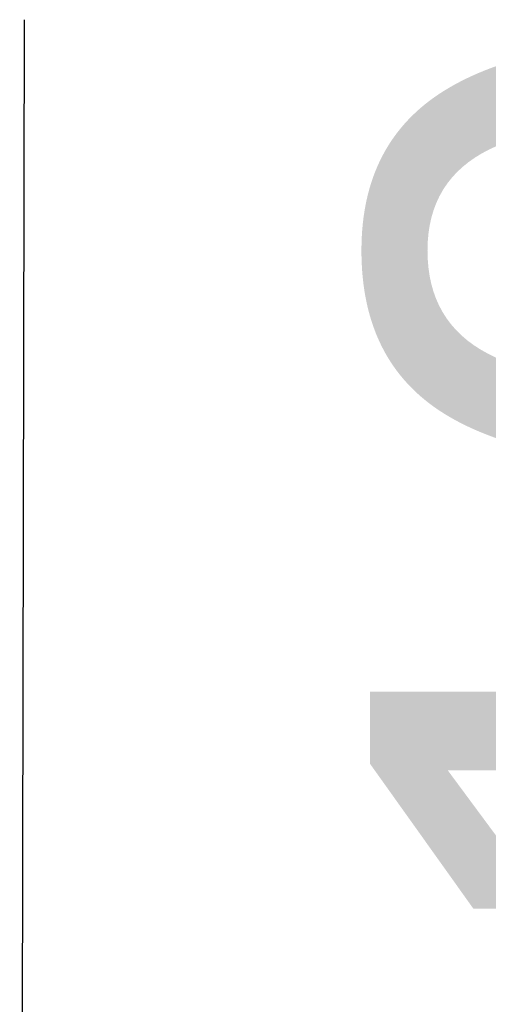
# Model space of a CAD drawing. Extents: x 0 to 361260, y 0 to 4201817.
# Tile 242 of 256: x 360075.84 to 360078.52, y 4201081.51 to 4201087.15. Entities that reach past the tile are written whole.
import ezdxf

# ---------------------------------------------------------------- set-up
doc = ezdxf.new("R2010")
doc.units = 0
doc.header["$LTSCALE"] = 0.5
doc.header["$MEASUREMENT"] = 0
doc.layers.add("navro'z", color=7, linetype='Continuous')
doc.styles.add('style1', font='arial.ttf', dxfattribs={"height": 2.5})

msp = doc.modelspace()

# ---------------------------------------------------------------- linework, layer by layer
at = {"layer": "navro'z", "color": 1, "lineweight": 25, "transparency": 33554687}
msp.add_line((360075.8401378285, 4201072.689539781), (360075.8671233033, 4201087.147721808), dxfattribs=at)

# ---------------------------------------------------------------- texts
at = {"layer": "navro'z", "color": 1, "lineweight": 25, "transparency": 33554687, "insert": (360079.6989324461, 4201084.398420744, -35.95935150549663), "char_height": 3.64967817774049, "attachment_point": 5, "rotation": 89.89306041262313, "style": 'style1'}
msp.add_mtext('10', dxfattribs=at)

doc.saveas('drawing.dxf')
